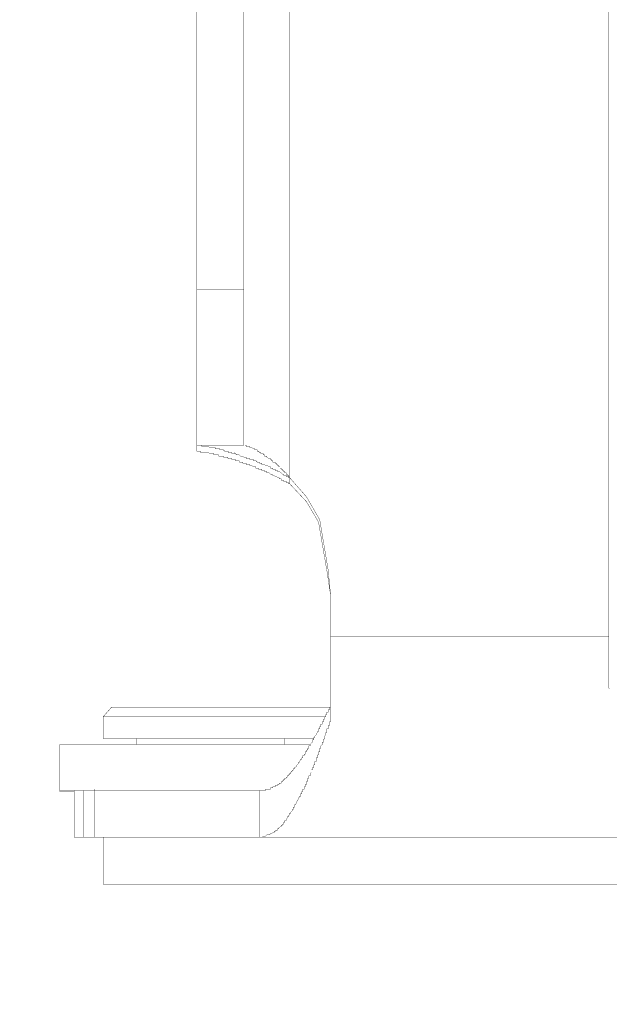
# Model space of a CAD drawing. Header units: millimetres. Extents: x -289 to 305, y -210 to 210.
# Tile 71 of 79: x 150.82 to 153.83, y 119.24 to 124.26. Entities that reach past the tile are written whole.
import ezdxf

# ---------------------------------------------------------------- set-up
doc = ezdxf.new("R2010")
doc.units = ezdxf.units.MM
doc.layers.add('VIEW0003', color=7, linetype='Continuous')
doc.styles.get("Standard").update_dxf_attribs({"font": 'ROMANS', "bigfont": 'EXTFONT'})
doc.dimstyles.new('ISO-25', dxfattribs={"dimtxt": 2.5, "dimasz": 2.5, "dimexe": 1.25, "dimexo": 0.625, "dimtad": 1, "dimtxsty": 'Standard', "dimcen": 2.5, "dimadec": 0, "dimazin": 0, "dimtfac": 1, "dimtmove": 0, "dimatfit": 3, "dimfxl": 1, "dimarcsym": 0})

# ---------------------------------------------------------------- blocks, each defined once
blk = doc.blocks.new('DTL0017')
at = {"color": 3, "linetype": 'Continuous', "const_width": 0.00984}
for points in [[(28.893, -28.526), (28.893, -31.235), (28.893, -33.944), (28.893, -36.654), (28.893, -39.363), (28.893, -42.072), (28.893, -44.782)], [(27.458, -25.75), (27.458, -29.321)], [(22.893, -29.294), (22.893, -29.299), (22.893, -29.305), (22.893, -29.311), (22.893, -29.316), (22.893, -29.319), (22.893, -29.321)], [(-18.563, -29.321), (21.31, -29.321), (21.31, -37.824), (20.059, -37.824)], [(21.31, -29.321), (22.893, -29.321)], [(27.458, -37.824), (27.458, -29.321)], [(16.461, -39.076), (17.049, -38.56), (17.749, -38.156), (19.286, -37.898), (20.059, -37.824)], [(16.645, -39.076), (17.197, -38.56), (17.822, -38.192), (19.323, -37.935), (20.059, -37.824)], [(23.887, -37.824), (21.31, -37.824)], [(25.138, -38.782), (25.101, -38.745), (25.064, -38.745), (25.064, -38.708), (25.028, -38.708), (25.028, -38.671), (24.954, -38.671), (24.954, -38.634), (24.918, -38.634), (24.918, -38.597), (24.844, -38.597), (24.844, -38.56), (24.807, -38.56), (24.771, -38.524), (24.734, -38.524), (24.734, -38.487), (24.66, -38.487), (24.66, -38.45), (24.623, -38.45), (24.587, -38.413), (24.55, -38.413), (24.55, -38.377), (24.476, -38.377), (24.476, -38.34), (24.402, -38.34), (24.402, -38.303), (24.365, -38.303), (24.328, -38.266), (24.291, -38.266), (24.255, -38.229), (24.218, -38.229), (24.218, -38.192), (24.144, -38.192), (24.144, -38.156), (24.07, -38.156), (24.07, -38.119), (23.998, -38.119), (23.998, -38.082), (23.924, -38.082), (23.924, -38.045), (23.85, -38.045), (23.85, -38.008), (23.777, -38.008), (23.777, -37.972), (23.703, -37.972), (23.703, -37.935), (23.63, -37.935), (23.63, -37.898), (23.556, -37.898), (23.556, -37.861), (23.482, -37.861), (23.482, -37.824), (23.445, -37.824)], [(23.482, -37.861), (23.482, -38.467), (23.482, -39.073), (23.482, -39.678), (23.482, -40.284), (23.482, -40.89), (23.482, -41.495), (23.482, -42.101), (23.482, -42.707), (23.482, -43.313), (23.482, -43.918), (23.482, -44.524)], [(23.887, -37.824), (23.888, -37.824), (23.892, -37.824), (23.897, -37.824), (23.902, -37.824), (23.909, -37.824), (23.914, -37.824), (23.919, -37.824), (23.923, -37.824), (23.924, -37.824), (23.924, -37.826), (23.924, -37.829), (23.924, -37.834), (23.924, -37.84), (23.924, -37.846), (23.924, -37.852), (23.924, -37.856), (23.924, -37.86), (23.924, -37.861), (23.927, -37.861), (23.937, -37.861), (23.952, -37.861), (23.969, -37.861), (23.987, -37.861), (24.004, -37.861), (24.019, -37.861), (24.029, -37.861), (24.034, -37.861), (24.034, -37.862), (24.034, -37.866), (24.034, -37.87), (24.034, -37.876), (24.034, -37.882), (24.034, -37.888), (24.034, -37.893), (24.034, -37.896), (24.034, -37.898), (24.037, -37.898), (24.046, -37.898), (24.061, -37.898), (24.078, -37.898), (24.096, -37.898), (24.114, -37.898), (24.129, -37.898), (24.14, -37.898), (24.144, -37.898), (24.144, -37.899), (24.144, -37.902), (24.144, -37.907), (24.144, -37.913), (24.144, -37.919), (24.144, -37.924), (24.144, -37.93), (24.144, -37.933), (24.144, -37.935), (24.147, -37.935), (24.157, -37.935), (24.171, -37.935), (24.188, -37.935), (24.206, -37.935), (24.224, -37.935), (24.239, -37.935), (24.25, -37.935), (24.255, -37.935), (24.255, -37.939), (24.255, -37.943), (24.255, -37.949), (24.255, -37.955), (24.255, -37.961), (24.255, -37.966)], [(27.458, -37.824), (27.458, -40.107)], [(23.777, -41.469), (23.777, -37.972)], [(24.255, -37.966), (24.255, -37.97), (24.255, -37.971), (24.256, -37.972), (24.263, -37.972), (24.272, -37.972), (24.283, -37.972), (24.295, -37.972), (24.307, -37.972), (24.317, -37.972), (24.325, -37.972), (24.328, -37.972), (24.329, -37.972), (24.332, -37.975), (24.337, -37.98), (24.342, -37.986), (24.348, -37.992), (24.354, -37.998), (24.359, -38.003), (24.363, -38.007), (24.365, -38.008), (24.367, -38.008), (24.373, -38.008), (24.382, -38.008), (24.393, -38.008), (24.405, -38.008), (24.417, -38.008), (24.427, -38.008), (24.435, -38.008), (24.439, -38.008), (24.439, -38.009), (24.442, -38.012), (24.447, -38.017), (24.453, -38.022), (24.459, -38.028), (24.465, -38.034), (24.47, -38.039), (24.474, -38.043), (24.476, -38.045), (24.478, -38.045), (24.483, -38.045), (24.492, -38.045), (24.504, -38.045), (24.516, -38.045), (24.528, -38.045), (24.538, -38.045), (24.546, -38.045), (24.55, -38.045), (24.55, -38.049), (24.55, -38.053), (24.55, -38.059), (24.55, -38.065), (24.55, -38.071), (24.55, -38.076), (24.55, -38.08), (24.55, -38.082), (24.551, -38.082), (24.557, -38.082), (24.566, -38.082), (24.577, -38.082), (24.589, -38.082), (24.601, -38.082), (24.611, -38.082), (24.619, -38.082), (24.623, -38.082), (24.624, -38.083), (24.627, -38.085), (24.631, -38.09), (24.637, -38.096), (24.643, -38.102), (24.649, -38.108), (24.654, -38.113), (24.658, -38.117), (24.66, -38.119), (24.661, -38.119), (24.667, -38.119), (24.676, -38.119), (24.687, -38.119), (24.699, -38.119), (24.711, -38.119), (24.721, -38.119), (24.729, -38.119), (24.733, -38.119), (24.734, -38.122), (24.734, -38.127), (24.734, -38.132), (24.734, -38.138), (24.734, -38.144), (24.734, -38.149), (24.734, -38.153), (24.734, -38.156), (24.735, -38.156), (24.743, -38.156), (24.756, -38.156), (24.773, -38.156), (24.791, -38.156), (24.809, -38.156), (24.825, -38.156), (24.837, -38.156), (24.844, -38.156), (24.844, -38.159), (24.844, -38.163), (24.844, -38.169), (24.844, -38.175), (24.844, -38.181), (24.844, -38.186), (24.844, -38.19), (24.844, -38.192), (24.85, -38.192), (24.859, -38.192), (24.87, -38.192), (24.882, -38.192), (24.894, -38.192), (24.905, -38.192), (24.913, -38.192), (24.917, -38.192), (24.921, -38.195), (24.925, -38.2), (24.93, -38.205), (24.936, -38.211), (24.942, -38.217), (24.947, -38.222), (24.951, -38.227), (24.954, -38.229), (24.955, -38.229), (24.96, -38.229), (24.968, -38.229), (24.979, -38.229), (24.991, -38.229), (25.003, -38.229), (25.014, -38.229), (25.022, -38.229), (25.027, -38.229), (25.028, -38.232), (25.028, -38.236), (25.028, -38.242), (25.028, -38.248), (25.028, -38.254), (25.028, -38.259), (25.028, -38.263), (25.028, -38.266), (25.029, -38.266), (25.036, -38.266), (25.048, -38.266), (25.065, -38.266), (25.083, -38.266), (25.101, -38.266), (25.117, -38.266), (25.13, -38.266), (25.137, -38.266), (25.138, -38.266), (25.138, -38.269), (25.138, -38.273), (25.138, -38.278), (25.138, -38.284), (25.138, -38.29), (25.138, -38.296), (25.138, -38.3), (25.138, -38.302), (25.143, -38.303), (25.152, -38.303), (25.162, -38.303), (25.174, -38.303), (25.186, -38.303), (25.197, -38.303), (25.206, -38.303), (25.211, -38.303), (25.212, -38.303), (25.214, -38.305), (25.218, -38.309), (25.224, -38.315), (25.23, -38.321), (25.236, -38.327), (25.241, -38.332), (25.245, -38.337), (25.248, -38.339), (25.249, -38.34), (25.253, -38.34), (25.261, -38.34), (25.272, -38.34), (25.284, -38.34), (25.296, -38.34), (25.307, -38.34), (25.316, -38.34), (25.321, -38.34), (25.322, -38.342), (25.322, -38.346), (25.322, -38.351), (25.322, -38.357), (25.322, -38.363), (25.322, -38.369), (25.322, -38.373)], [(24.439, -41.469), (24.439, -38.34)], [(24.623, -41.469), (24.623, -38.45)], [(25.322, -38.373), (25.322, -38.376), (25.327, -38.377), (25.335, -38.377), (25.346, -38.377), (25.358, -38.377), (25.37, -38.377), (25.381, -38.377), (25.39, -38.377), (25.395, -38.377), (25.396, -38.377), (25.396, -38.379), (25.396, -38.383), (25.396, -38.388), (25.396, -38.394), (25.396, -38.4), (25.396, -38.406), (25.396, -38.41), (25.396, -38.413), (25.401, -38.413), (25.409, -38.413), (25.419, -38.413), (25.431, -38.413), (25.443, -38.413), (25.454, -38.413), (25.463, -38.413), (25.469, -38.413), (25.47, -38.414), (25.472, -38.416), (25.476, -38.419), (25.481, -38.425), (25.487, -38.431), (25.493, -38.437), (25.499, -38.442), (25.503, -38.447), (25.506, -38.45), (25.507, -38.45), (25.511, -38.45), (25.519, -38.45), (25.529, -38.45), (25.541, -38.45), (25.553, -38.45), (25.564, -38.45), (25.573, -38.45), (25.579, -38.45), (25.58, -38.45), (25.58, -38.452), (25.58, -38.456), (25.58, -38.461), (25.58, -38.467), (25.58, -38.473), (25.58, -38.479), (25.58, -38.483), (25.58, -38.486), (25.584, -38.487), (25.592, -38.487), (25.602, -38.487), (25.614, -38.487), (25.626, -38.487), (25.637, -38.487), (25.647, -38.487), (25.653, -38.487), (25.654, -38.487), (25.654, -38.489), (25.654, -38.492), (25.654, -38.498), (25.654, -38.504), (25.654, -38.51), (25.654, -38.515), (25.654, -38.52), (25.654, -38.523), (25.658, -38.524), (25.665, -38.524), (25.675, -38.524), (25.687, -38.524), (25.699, -38.524), (25.711, -38.524), (25.72, -38.524), (25.726, -38.524), (25.728, -38.524), (25.729, -38.525), (25.733, -38.529), (25.738, -38.534), (25.744, -38.54), (25.75, -38.546), (25.756, -38.552), (25.761, -38.557), (25.764, -38.56), (25.765, -38.56), (25.768, -38.56), (25.775, -38.56), (25.785, -38.56), (25.797, -38.56), (25.809, -38.56), (25.821, -38.56), (25.83, -38.56), (25.836, -38.56), (25.838, -38.561), (25.838, -38.562), (25.838, -38.566), (25.838, -38.571), (25.838, -38.577), (25.838, -38.583), (25.838, -38.588), (25.838, -38.593), (25.838, -38.596), (25.841, -38.597), (25.848, -38.597), (25.858, -38.597), (25.87, -38.597), (25.882, -38.597), (25.893, -38.597), (25.903, -38.597), (25.909, -38.597), (25.911, -38.597), (25.911, -38.599), (25.911, -38.602), (25.911, -38.607), (25.911, -38.613), (25.911, -38.619), (25.911, -38.625), (25.911, -38.63), (25.911, -38.633), (25.911, -38.634), (25.914, -38.634), (25.921, -38.634), (25.931, -38.634), (25.943, -38.634), (25.955, -38.634), (25.966, -38.634), (25.976, -38.634), (25.983, -38.634), (25.985, -38.634), (25.985, -38.636), (25.985, -38.639), (25.985, -38.644), (25.985, -38.65), (25.985, -38.656), (25.985, -38.662), (25.985, -38.667), (25.985, -38.67), (25.985, -38.671), (25.987, -38.671), (25.994, -38.671), (26.004, -38.671), (26.016, -38.671), (26.028, -38.671), (26.04, -38.671), (26.049, -38.671), (26.056, -38.671), (26.058, -38.671), (26.058, -38.672), (26.058, -38.676), (26.058, -38.681), (26.058, -38.686), (26.058, -38.693), (26.058, -38.698), (26.058, -38.703), (26.058, -38.707), (26.058, -38.708), (26.061, -38.708), (26.068, -38.708), (26.077, -38.708), (26.089, -38.708), (26.101, -38.708), (26.113, -38.708), (26.122, -38.708), (26.129, -38.708), (26.132, -38.708), (26.132, -38.709), (26.132, -38.712), (26.132, -38.717), (26.132, -38.723), (26.132, -38.729), (26.132, -38.735), (26.132, -38.74), (26.132, -38.743), (26.132, -38.745), (26.134, -38.745), (26.141, -38.745), (26.15, -38.745), (26.162, -38.745), (26.174, -38.745), (26.186, -38.745), (26.196, -38.745), (26.203, -38.745), (26.206, -38.745), (26.206, -38.746), (26.206, -38.749), (26.206, -38.754), (26.206, -38.76), (26.206, -38.766), (26.206, -38.772), (26.206, -38.777), (26.206, -38.78)], [(23.777, -39.518), (23.777, -38.782)], [(24.439, -39.518), (24.439, -38.782)], [(25.654, -39.186), (25.653, -39.186), (25.649, -39.186), (25.644, -39.186), (25.639, -39.186), (25.633, -39.186), (25.627, -39.186), (25.622, -39.186), (25.618, -39.186), (25.617, -39.186), (25.617, -39.185), (25.617, -39.182), (25.617, -39.177), (25.617, -39.171), (25.617, -39.165), (25.617, -39.159), (25.617, -39.154), (25.617, -39.151), (25.617, -39.149), (25.616, -39.149), (25.613, -39.149), (25.608, -39.149), (25.602, -39.149), (25.596, -39.149), (25.59, -39.149), (25.585, -39.149), (25.582, -39.149), (25.58, -39.149), (25.58, -39.145), (25.58, -39.141), (25.58, -39.135), (25.58, -39.129), (25.58, -39.123), (25.58, -39.118), (25.58, -39.114), (25.58, -39.113), (25.576, -39.113), (25.572, -39.113), (25.566, -39.113), (25.56, -39.113), (25.554, -39.113), (25.549, -39.113), (25.545, -39.113), (25.544, -39.113), (25.543, -39.109), (25.543, -39.104), (25.543, -39.099), (25.543, -39.093), (25.543, -39.087), (25.543, -39.082), (25.543, -39.078), (25.543, -39.076), (25.54, -39.076), (25.535, -39.076), (25.53, -39.076), (25.524, -39.076), (25.518, -39.076), (25.513, -39.076), (25.509, -39.076), (25.507, -39.076), (25.507, -39.073), (25.507, -39.068), (25.507, -39.063), (25.507, -39.057), (25.507, -39.051), (25.507, -39.045), (25.507, -39.041), (25.507, -39.039), (25.504, -39.039), (25.499, -39.039), (25.494, -39.039), (25.488, -39.039), (25.482, -39.039), (25.476, -39.039), (25.472, -39.039), (25.47, -39.039), (25.467, -39.036), (25.463, -39.032), (25.457, -39.026), (25.451, -39.02), (25.445, -39.014), (25.439, -39.009), (25.435, -39.005), (25.433, -39.003), (25.43, -38.999), (25.426, -38.995), (25.42, -38.99), (25.414, -38.984), (25.408, -38.978), (25.403, -38.972), (25.399, -38.968), (25.397, -38.966), (25.394, -38.966), (25.389, -38.966), (25.384, -38.966), (25.378, -38.966), (25.372, -38.966), (25.366, -38.966), (25.362, -38.966), (25.359, -38.966), (25.359, -38.963), (25.359, -38.959), (25.359, -38.953), (25.359, -38.947), (25.359, -38.941), (25.359, -38.936), (25.359, -38.932), (25.359, -38.929), (25.357, -38.929), (25.352, -38.929), (25.347, -38.929), (25.341, -38.929), (25.335, -38.929), (25.33, -38.929), (25.325, -38.929), (25.323, -38.929), (25.322, -38.926), (25.322, -38.922), (25.322, -38.917), (25.322, -38.911), (25.322, -38.905), (25.322, -38.9), (25.322, -38.895), (25.322, -38.892), (25.32, -38.892), (25.316, -38.892), (25.311, -38.892), (25.305, -38.892), (25.299, -38.892), (25.293, -38.892), (25.289, -38.892), (25.286, -38.892), (25.285, -38.89), (25.285, -38.886), (25.285, -38.881), (25.285, -38.875), (25.285, -38.869), (25.285, -38.863), (25.285, -38.859), (25.285, -38.856), (25.283, -38.855), (25.28, -38.855), (25.275, -38.855), (25.269, -38.855), (25.263, -38.855), (25.257, -38.855), (25.252, -38.855), (25.249, -38.855), (25.247, -38.853), (25.243, -38.85), (25.238, -38.844), (25.232, -38.839), (25.226, -38.833), (25.22, -38.827), (25.216, -38.822), (25.212, -38.819), (25.212, -38.818), (25.21, -38.818), (25.206, -38.818), (25.201, -38.818), (25.196, -38.818), (25.19, -38.818), (25.184, -38.818), (25.179, -38.818), (25.176, -38.818), (25.175, -38.818), (25.175, -38.817), (25.175, -38.813), (25.175, -38.808), (25.175, -38.802), (25.175, -38.796), (25.175, -38.791), (25.175, -38.786), (25.175, -38.783), (25.175, -38.782), (25.174, -38.782), (25.17, -38.782), (25.165, -38.782), (25.159, -38.782), (25.153, -38.782), (25.148, -38.782), (25.143, -38.782), (25.139, -38.782), (25.138, -38.782)], [(26.206, -38.78), (26.206, -38.782), (26.234, -38.788), (26.263, -38.798), (26.291, -38.812), (26.319, -38.827), (26.346, -38.843), (26.373, -38.859), (26.401, -38.873), (26.43, -38.884), (26.461, -38.891), (26.464, -38.893), (26.464, -38.896), (26.464, -38.901), (26.464, -38.907), (26.464, -38.913), (26.464, -38.918), (26.464, -38.924), (26.464, -38.927), (26.464, -38.929), (26.466, -38.929), (26.472, -38.929), (26.481, -38.929), (26.493, -38.929), (26.505, -38.929), (26.517, -38.929), (26.527, -38.929), (26.534, -38.929), (26.537, -38.929), (26.537, -38.933), (26.537, -38.937), (26.537, -38.943), (26.537, -38.949), (26.537, -38.955), (26.537, -38.96), (26.537, -38.964), (26.537, -38.965), (26.539, -38.966), (26.545, -38.966), (26.555, -38.966), (26.566, -38.966), (26.578, -38.966), (26.59, -38.966), (26.6, -38.966), (26.608, -38.966), (26.611, -38.966), (26.611, -38.969), (26.611, -38.974), (26.611, -38.98), (26.611, -38.986), (26.611, -38.992), (26.611, -38.997), (26.611, -39.001), (26.611, -39.002), (26.615, -39.002), (26.62, -39.002), (26.625, -39.002), (26.631, -39.002), (26.637, -39.002), (26.642, -39.002), (26.646, -39.002), (26.648, -39.002), (26.649, -39.003), (26.652, -39.006), (26.656, -39.011), (26.662, -39.016), (26.668, -39.022), (26.674, -39.028), (26.679, -39.033), (26.683, -39.037), (26.685, -39.039), (26.688, -39.039), (26.693, -39.039), (26.699, -39.039), (26.705, -39.039), (26.711, -39.039), (26.716, -39.039), (26.72, -39.039), (26.722, -39.039), (26.722, -39.043), (26.722, -39.047), (26.722, -39.053), (26.722, -39.059), (26.722, -39.065), (26.722, -39.07), (26.722, -39.074), (26.722, -39.076), (26.725, -39.076), (26.73, -39.076), (26.735, -39.076), (26.741, -39.076), (26.747, -39.076), (26.753, -39.076), (26.756, -39.076), (26.758, -39.076), (26.762, -39.079), (26.766, -39.084), (26.772, -39.089), (26.778, -39.095), (26.783, -39.101), (26.789, -39.107), (26.792, -39.11), (26.794, -39.112), (26.798, -39.113), (26.802, -39.113), (26.808, -39.113), (26.814, -39.113), (26.82, -39.113), (26.825, -39.113), (26.829, -39.113), (26.831, -39.113), (26.831, -39.116), (26.831, -39.12), (26.831, -39.126), (26.831, -39.132), (26.831, -39.138), (26.831, -39.143), (26.831, -39.147), (26.831, -39.149), (26.835, -39.149), (26.839, -39.149), (26.844, -39.149), (26.85, -39.149), (26.856, -39.149), (26.862, -39.149), (26.866, -39.149), (26.868, -39.149), (26.871, -39.153), (26.876, -39.157), (26.881, -39.162), (26.887, -39.168), (26.893, -39.174), (26.899, -39.18), (26.903, -39.184), (26.905, -39.186), (26.908, -39.186), (26.912, -39.186), (26.918, -39.186), (26.924, -39.186), (26.93, -39.186), (26.935, -39.186), (26.939, -39.186), (26.942, -39.186), (26.942, -39.189), (26.942, -39.194), (26.942, -39.199), (26.942, -39.205), (26.942, -39.211), (26.942, -39.216), (26.942, -39.221), (26.942, -39.223), (26.945, -39.223), (26.949, -39.223), (26.954, -39.223), (26.961, -39.223), (26.967, -39.223), (26.972, -39.223), (26.976, -39.223), (26.978, -39.223), (26.982, -39.226), (26.986, -39.23), (26.991, -39.236), (26.997, -39.242), (27.003, -39.248), (27.009, -39.253), (27.013, -39.257), (27.015, -39.26), (27.018, -39.26), (27.022, -39.26), (27.028, -39.26), (27.034, -39.26), (27.04, -39.26), (27.045, -39.26), (27.049, -39.26), (27.052, -39.26), (27.052, -39.263), (27.052, -39.267), (27.052, -39.272), (27.052, -39.278), (27.052, -39.284), (27.052, -39.29), (27.052, -39.294), (27.052, -39.296)], [(27.458, -38.818), (27.458, -39.518)], [(16.645, -39.076), (-13.897, -39.076)], [(15.467, -40.438), (15.467, -40.401), (15.504, -40.401), (15.504, -40.291), (15.541, -40.291), (15.541, -40.217), (15.577, -40.217), (15.577, -40.143), (15.614, -40.143), (15.614, -40.07), (15.651, -40.07), (15.651, -40.033), (15.688, -39.996), (15.688, -39.96), (15.725, -39.96), (15.725, -39.886), (15.762, -39.886), (15.762, -39.849), (15.799, -39.849), (15.799, -39.775), (15.835, -39.775), (15.835, -39.738), (15.871, -39.738), (15.871, -39.665), (15.908, -39.665), (15.908, -39.628), (15.945, -39.628), (15.945, -39.591), (15.982, -39.591), (15.982, -39.518), (16.019, -39.518), (16.019, -39.481), (16.056, -39.481), (16.056, -39.444), (16.092, -39.444), (16.092, -39.407), (16.129, -39.407), (16.129, -39.371), (16.166, -39.371), (16.166, -39.334), (16.203, -39.334), (16.203, -39.297), (16.239, -39.297), (16.239, -39.26), (16.276, -39.26), (16.276, -39.223), (16.314, -39.223), (16.314, -39.186), (16.35, -39.186), (16.35, -39.149), (16.387, -39.149), (16.387, -39.113), (16.424, -39.113), (16.424, -39.076), (16.461, -39.076)], [(16.056, -40.291), (16.092, -40.291), (16.092, -40.217), (16.129, -40.217), (16.129, -40.107), (16.166, -40.107), (16.166, -40.033), (16.203, -40.033), (16.203, -39.923), (16.239, -39.923), (16.239, -39.849), (16.276, -39.849), (16.276, -39.775), (16.314, -39.775), (16.314, -39.702), (16.35, -39.665), (16.35, -39.628), (16.387, -39.591), (16.387, -39.554), (16.424, -39.518), (16.424, -39.481), (16.461, -39.444), (16.461, -39.407), (16.498, -39.371), (16.498, -39.334), (16.535, -39.334), (16.535, -39.26), (16.571, -39.26), (16.571, -39.186), (16.608, -39.186), (16.608, -39.113), (16.645, -39.113), (16.645, -39.076)], [(16.461, -39.076), (16.461, -39.113), (16.424, -39.113), (16.424, -39.186), (16.387, -39.186), (16.387, -39.26), (16.35, -39.26), (16.35, -39.297), (16.314, -39.334), (16.314, -39.371), (16.276, -39.371), (16.276, -39.444), (16.239, -39.444), (16.239, -39.518), (16.203, -39.518), (16.203, -39.591), (16.166, -39.591), (16.166, -39.665), (16.129, -39.665), (16.129, -39.738), (16.092, -39.738)], [(16.424, -39.076), (16.461, -39.076)], [(24.439, -39.223), (24.623, -39.223)], [(26.022, -39.996), (26.022, -39.976), (26.022, -39.956), (26.022, -39.935), (26.022, -39.915), (26.022, -39.895), (26.022, -39.874), (26.022, -39.854), (26.022, -39.833), (26.022, -39.813), (26.02, -39.812), (26.017, -39.812), (26.012, -39.812), (26.007, -39.812), (26.001, -39.812), (25.995, -39.812), (25.99, -39.812), (25.986, -39.812), (25.985, -39.812), (25.985, -39.808), (25.985, -39.795), (25.985, -39.776), (25.985, -39.754), (25.985, -39.729), (25.985, -39.706), (25.985, -39.686), (25.985, -39.671), (25.985, -39.665), (25.981, -39.665), (25.976, -39.665), (25.97, -39.665), (25.964, -39.665), (25.958, -39.665), (25.953, -39.665), (25.95, -39.665), (25.948, -39.665), (25.948, -39.663), (25.948, -39.657), (25.948, -39.648), (25.948, -39.637), (25.948, -39.625), (25.948, -39.613), (25.948, -39.603), (25.948, -39.595), (25.948, -39.591), (25.944, -39.591), (25.94, -39.591), (25.934, -39.591), (25.928, -39.591), (25.922, -39.591), (25.917, -39.591), (25.913, -39.591), (25.911, -39.591), (25.911, -39.59), (25.911, -39.584), (25.911, -39.575), (25.911, -39.564), (25.911, -39.552), (25.911, -39.54), (25.911, -39.53), (25.911, -39.522), (25.911, -39.518), (25.908, -39.518), (25.903, -39.518), (25.898, -39.518), (25.892, -39.518), (25.886, -39.518), (25.88, -39.518), (25.877, -39.518), (25.874, -39.518), (25.874, -39.517), (25.874, -39.511), (25.874, -39.503), (25.874, -39.492), (25.874, -39.48), (25.874, -39.468), (25.874, -39.457), (25.874, -39.449), (25.874, -39.444), (25.871, -39.444), (25.867, -39.444), (25.862, -39.444), (25.856, -39.444), (25.85, -39.444), (25.845, -39.444), (25.841, -39.444), (25.839, -39.444), (25.838, -39.441), (25.838, -39.437), (25.838, -39.431), (25.838, -39.425), (25.838, -39.419), (25.838, -39.414), (25.838, -39.41), (25.838, -39.407), (25.836, -39.404), (25.831, -39.4), (25.826, -39.395), (25.82, -39.389), (25.814, -39.383), (25.809, -39.378), (25.804, -39.373), (25.802, -39.371), (25.801, -39.368), (25.801, -39.364), (25.801, -39.359), (25.801, -39.353), (25.801, -39.347), (25.801, -39.341), (25.801, -39.337), (25.801, -39.334), (25.799, -39.334), (25.795, -39.334), (25.79, -39.334), (25.784, -39.334), (25.778, -39.334), (25.772, -39.334), (25.768, -39.334), (25.765, -39.334), (25.765, -39.331), (25.765, -39.328), (25.765, -39.322), (25.765, -39.316), (25.765, -39.31), (25.765, -39.305), (25.765, -39.3), (25.765, -39.297), (25.763, -39.297), (25.759, -39.297), (25.753, -39.297), (25.747, -39.297), (25.741, -39.297), (25.736, -39.297), (25.731, -39.297), (25.728, -39.297), (25.728, -39.295), (25.728, -39.291), (25.728, -39.286), (25.728, -39.28), (25.728, -39.274), (25.728, -39.268), (25.728, -39.264), (25.728, -39.261), (25.726, -39.26), (25.722, -39.26), (25.717, -39.26), (25.711, -39.26), (25.705, -39.26), (25.699, -39.26), (25.695, -39.26), (25.692, -39.26), (25.691, -39.258), (25.691, -39.255), (25.691, -39.25), (25.691, -39.244), (25.691, -39.238), (25.691, -39.232), (25.691, -39.227), (25.691, -39.224), (25.689, -39.223), (25.686, -39.223), (25.681, -39.223), (25.675, -39.223), (25.669, -39.223), (25.663, -39.223), (25.658, -39.223), (25.655, -39.223), (25.654, -39.223), (25.654, -39.222), (25.654, -39.218), (25.654, -39.213), (25.654, -39.207), (25.654, -39.201), (25.654, -39.196), (25.654, -39.191), (25.654, -39.188), (25.654, -39.186)], [(27.052, -39.297), (27.055, -39.297), (27.059, -39.297), (27.064, -39.297), (27.07, -39.297), (27.076, -39.297), (27.082, -39.297), (27.086, -39.297), (27.089, -39.297), (27.089, -39.299), (27.089, -39.303), (27.089, -39.309), (27.089, -39.315), (27.089, -39.321), (27.089, -39.326), (27.089, -39.331), (27.089, -39.333), (27.091, -39.334), (27.096, -39.334), (27.101, -39.334), (27.107, -39.334), (27.113, -39.334), (27.118, -39.334), (27.123, -39.334), (27.125, -39.334), (27.126, -39.336), (27.126, -39.34), (27.126, -39.345), (27.126, -39.351), (27.126, -39.357), (27.126, -39.363), (27.126, -39.367), (27.126, -39.37), (27.128, -39.371), (27.132, -39.371), (27.137, -39.371), (27.143, -39.371), (27.149, -39.371), (27.155, -39.371), (27.159, -39.371), (27.162, -39.371), (27.163, -39.373), (27.163, -39.377), (27.163, -39.382), (27.163, -39.388), (27.163, -39.394), (27.163, -39.399), (27.163, -39.404), (27.163, -39.407), (27.165, -39.407), (27.169, -39.407), (27.174, -39.407), (27.18, -39.407), (27.186, -39.407), (27.192, -39.407), (27.196, -39.407), (27.199, -39.407), (27.2, -39.409), (27.2, -39.413), (27.2, -39.418), (27.2, -39.424), (27.2, -39.43), (27.2, -39.436), (27.2, -39.44), (27.2, -39.443), (27.202, -39.444), (27.206, -39.444), (27.211, -39.444), (27.217, -39.444), (27.223, -39.444), (27.229, -39.444), (27.233, -39.444), (27.236, -39.444), (27.237, -39.446), (27.237, -39.45), (27.237, -39.455), (27.237, -39.461), (27.237, -39.467), (27.237, -39.473), (27.237, -39.477), (27.237, -39.48), (27.239, -39.483), (27.243, -39.487), (27.248, -39.492), (27.254, -39.498), (27.26, -39.504), (27.265, -39.509), (27.27, -39.514), (27.272, -39.517), (27.273, -39.518), (27.273, -39.519), (27.273, -39.523), (27.273, -39.528), (27.273, -39.534), (27.273, -39.54), (27.273, -39.546), (27.273, -39.551), (27.273, -39.554), (27.275, -39.554), (27.279, -39.554), (27.284, -39.554), (27.29, -39.554), (27.296, -39.554), (27.302, -39.554), (27.307, -39.554), (27.31, -39.554), (27.311, -39.556), (27.311, -39.56), (27.311, -39.565), (27.311, -39.571), (27.311, -39.577), (27.311, -39.583), (27.311, -39.587), (27.311, -39.59), (27.312, -39.593), (27.316, -39.597), (27.321, -39.602), (27.327, -39.608), (27.333, -39.614), (27.339, -39.619), (27.343, -39.624), (27.347, -39.627), (27.348, -39.628), (27.348, -39.63), (27.348, -39.633), (27.348, -39.638), (27.348, -39.644), (27.348, -39.65), (27.348, -39.656), (27.348, -39.661), (27.348, -39.664), (27.349, -39.667), (27.353, -39.67), (27.358, -39.675), (27.363, -39.681), (27.37, -39.687), (27.375, -39.693), (27.38, -39.698), (27.383, -39.701), (27.384, -39.702), (27.384, -39.705), (27.384, -39.712), (27.384, -39.722), (27.384, -39.734), (27.384, -39.746), (27.384, -39.757), (27.384, -39.767), (27.384, -39.773), (27.384, -39.775), (27.386, -39.777), (27.389, -39.78), (27.394, -39.785), (27.4, -39.791), (27.406, -39.797), (27.412, -39.803), (27.417, -39.808), (27.42, -39.811), (27.421, -39.812), (27.421, -39.815), (27.421, -39.822), (27.421, -39.832), (27.421, -39.843), (27.421, -39.856), (27.421, -39.867), (27.421, -39.877), (27.421, -39.883), (27.421, -39.886), (27.422, -39.887), (27.426, -39.891), (27.431, -39.896), (27.436, -39.901), (27.443, -39.907), (27.448, -39.913), (27.453, -39.918), (27.457, -39.921), (27.458, -39.923), (27.458, -39.925), (27.458, -39.932), (27.458, -39.942), (27.458, -39.954), (27.458, -39.966), (27.458, -39.977), (27.458, -39.987), (27.458, -39.994), (27.458, -39.996)], [(16.092, -39.738), (16.092, -39.812), (16.056, -39.849), (16.056, -39.923), (16.019, -39.923), (16.019, -39.996), (15.982, -39.996), (15.982, -40.07), (15.945, -40.107), (15.945, -40.18), (15.908, -40.18), (15.908, -40.291), (15.871, -40.291), (15.871, -40.401), (15.835, -40.401), (15.835, -40.475), (15.799, -40.512), (15.799, -40.585), (15.762, -40.622), (15.762, -40.696), (15.725, -40.732), (15.725, -40.769)], [(27.458, -39.996), (26.022, -39.996)], [(26.022, -41.395), (26.022, -39.996)], [(15.652, -41.8), (15.655, -41.8), (15.66, -41.8), (15.666, -41.8), (15.672, -41.8), (15.678, -41.8), (15.683, -41.8), (15.686, -41.8), (15.688, -41.8), (15.688, -41.777), (15.688, -41.748), (15.688, -41.72), (15.688, -41.692), (15.688, -41.663), (15.688, -41.635), (15.688, -41.606), (15.688, -41.578), (15.688, -41.55), (15.689, -41.542), (15.692, -41.542), (15.696, -41.542), (15.702, -41.542), (15.708, -41.542), (15.714, -41.542), (15.719, -41.542), (15.723, -41.542), (15.725, -41.542), (15.725, -41.54), (15.725, -41.53), (15.725, -41.512), (15.725, -41.49), (15.725, -41.466), (15.725, -41.442), (15.725, -41.421), (15.725, -41.405), (15.725, -41.396), (15.725, -41.395), (15.728, -41.395), (15.732, -41.395), (15.737, -41.395), (15.743, -41.395), (15.749, -41.395), (15.755, -41.395), (15.759, -41.395), (15.761, -41.395), (15.762, -41.394), (15.762, -41.385), (15.762, -41.368), (15.762, -41.347), (15.762, -41.323), (15.762, -41.299), (15.762, -41.277), (15.762, -41.26), (15.762, -41.25), (15.762, -41.248), (15.764, -41.248), (15.768, -41.248), (15.773, -41.248), (15.779, -41.248), (15.785, -41.248), (15.791, -41.248), (15.795, -41.248), (15.798, -41.248), (15.799, -41.239), (15.799, -41.224), (15.799, -41.203), (15.799, -41.18), (15.799, -41.156), (15.799, -41.134), (15.799, -41.115), (15.799, -41.104), (15.799, -41.101), (15.8, -41.101), (15.804, -41.101), (15.809, -41.101), (15.815, -41.101), (15.821, -41.101), (15.827, -41.101), (15.831, -41.101), (15.834, -41.101), (15.835, -41.096), (15.835, -41.085), (15.835, -41.07), (15.835, -41.053), (15.835, -41.035), (15.835, -41.018), (15.835, -41.003), (15.835, -40.993), (15.835, -40.99), (15.837, -40.989), (15.84, -40.985), (15.845, -40.98), (15.85, -40.975), (15.856, -40.969), (15.862, -40.963), (15.867, -40.958), (15.87, -40.955), (15.871, -40.953), (15.871, -40.95), (15.871, -40.94), (15.871, -40.926), (15.871, -40.909), (15.871, -40.891), (15.871, -40.873), (15.871, -40.858), (15.871, -40.848), (15.871, -40.843), (15.875, -40.843), (15.88, -40.843), (15.886, -40.843), (15.892, -40.843), (15.898, -40.843), (15.903, -40.843), (15.906, -40.843), (15.908, -40.843), (15.908, -40.841), (15.908, -40.832), (15.908, -40.818), (15.908, -40.801), (15.908, -40.783), (15.908, -40.766), (15.908, -40.75), (15.908, -40.739), (15.908, -40.733), (15.912, -40.732), (15.916, -40.732), (15.921, -40.732), (15.928, -40.732), (15.933, -40.732), (15.939, -40.732), (15.943, -40.732), (15.945, -40.732), (15.945, -40.731), (15.945, -40.723), (15.945, -40.71), (15.945, -40.694), (15.945, -40.676), (15.945, -40.658), (15.945, -40.642), (15.945, -40.63), (15.945, -40.623), (15.948, -40.622), (15.952, -40.622), (15.957, -40.622), (15.963, -40.622), (15.969, -40.622), (15.975, -40.622), (15.979, -40.622), (15.981, -40.622), (15.982, -40.615), (15.982, -40.603), (15.982, -40.587), (15.982, -40.569), (15.982, -40.551), (15.982, -40.534), (15.982, -40.521), (15.982, -40.513), (15.982, -40.512), (15.984, -40.512), (15.988, -40.512), (15.993, -40.512), (15.999, -40.512), (16.005, -40.512), (16.011, -40.512), (16.015, -40.512), (16.018, -40.512), (16.019, -40.506), (16.019, -40.494), (16.019, -40.479), (16.019, -40.461), (16.019, -40.443), (16.019, -40.427), (16.019, -40.413), (16.019, -40.404), (16.019, -40.401), (16.02, -40.401), (16.024, -40.401), (16.029, -40.401), (16.035, -40.401), (16.041, -40.401), (16.047, -40.401), (16.051, -40.401), (16.055, -40.401), (16.056, -40.401), (16.056, -40.397), (16.056, -40.386), (16.056, -40.372), (16.056, -40.354), (16.056, -40.336), (16.056, -40.319), (16.056, -40.305), (16.056, -40.295), (16.056, -40.291)], [(27.458, -40.107), (27.458, -41.395)], [(15.467, -40.475), (-12.903, -40.475)], [(10.718, -40.475), (10.718, -41.91)], [(15.467, -41.91), (15.467, -40.475)], [(15.725, -40.769), (15.725, -40.772), (15.725, -40.778), (15.725, -40.788), (15.725, -40.799), (15.725, -40.811), (15.725, -40.823), (15.725, -40.833), (15.725, -40.84), (15.725, -40.843), (15.721, -40.843), (15.716, -40.843), (15.711, -40.843), (15.705, -40.843), (15.699, -40.843), (15.694, -40.843), (15.69, -40.843), (15.688, -40.843), (15.688, -40.845), (15.688, -40.853), (15.688, -40.867), (15.688, -40.883), (15.688, -40.901), (15.688, -40.919), (15.688, -40.934), (15.688, -40.946), (15.688, -40.953), (15.685, -40.953), (15.681, -40.953), (15.675, -40.953), (15.669, -40.953), (15.663, -40.953), (15.658, -40.953), (15.654, -40.953), (15.651, -40.953), (15.651, -40.961), (15.651, -40.973), (15.651, -40.989), (15.651, -41.007), (15.651, -41.025), (15.651, -41.041), (15.651, -41.054), (15.651, -41.062), (15.651, -41.064), (15.649, -41.066), (15.645, -41.07), (15.64, -41.075), (15.634, -41.081), (15.628, -41.087), (15.623, -41.092), (15.618, -41.097), (15.615, -41.1), (15.614, -41.101), (15.614, -41.106), (15.614, -41.117), (15.614, -41.132), (15.614, -41.149), (15.614, -41.167), (15.614, -41.184), (15.614, -41.198), (15.614, -41.208), (15.614, -41.211), (15.613, -41.211), (15.609, -41.211), (15.605, -41.211), (15.599, -41.211), (15.593, -41.211), (15.587, -41.211), (15.582, -41.211), (15.579, -41.211), (15.577, -41.211), (15.577, -41.215), (15.577, -41.228), (15.577, -41.247), (15.577, -41.269), (15.577, -41.294), (15.577, -41.317), (15.577, -41.337), (15.577, -41.351), (15.577, -41.358), (15.574, -41.358), (15.569, -41.358), (15.564, -41.358), (15.558, -41.358), (15.552, -41.358), (15.547, -41.358), (15.543, -41.358), (15.541, -41.358), (15.541, -41.372), (15.541, -41.392), (15.541, -41.412), (15.541, -41.432), (15.541, -41.452), (15.541, -41.473), (15.541, -41.493), (15.541, -41.513), (15.541, -41.533), (15.54, -41.542), (15.538, -41.542), (15.534, -41.542), (15.528, -41.542), (15.523, -41.542), (15.517, -41.542), (15.511, -41.542), (15.507, -41.542), (15.504, -41.542), (15.504, -41.552), (15.504, -41.576), (15.504, -41.6), (15.504, -41.625), (15.504, -41.649), (15.504, -41.673), (15.504, -41.697), (15.504, -41.721), (15.504, -41.745), (15.504, -41.763), (15.502, -41.763), (15.498, -41.763), (15.493, -41.763), (15.487, -41.763), (15.481, -41.763), (15.476, -41.763), (15.471, -41.763), (15.468, -41.763), (15.467, -41.766), (15.467, -41.773), (15.467, -41.783), (15.467, -41.795), (15.467, -41.807), (15.467, -41.818), (15.467, -41.828), (15.467, -41.834), (15.467, -41.837)], [(15.688, -40.769), (15.725, -40.769)], [(23.777, -44.782), (23.777, -44.481), (23.777, -44.179), (23.777, -43.878), (23.777, -43.577), (23.777, -43.276), (23.777, -42.975), (23.777, -42.673), (23.777, -42.372), (23.777, -42.071), (23.777, -41.77), (23.777, -41.469)], [(24.439, -44.782), (24.439, -44.481), (24.439, -44.179), (24.439, -43.878), (24.439, -43.577), (24.439, -43.276), (24.439, -42.975), (24.439, -42.673), (24.439, -42.372), (24.439, -42.071), (24.439, -41.77), (24.439, -41.469)], [(24.623, -46.107), (24.623, -45.685), (24.623, -45.264), (24.623, -44.842), (24.623, -44.42), (24.623, -43.999), (24.623, -43.577), (24.623, -43.155), (24.623, -42.734), (24.623, -42.312), (24.623, -41.89), (24.623, -41.469)], [(26.022, -41.395), (26.022, -41.616)], [(27.458, -41.395), (27.458, -41.616)], [(15.651, -41.837), (15.651, -41.836), (15.651, -41.832), (15.651, -41.828), (15.651, -41.822), (15.651, -41.816), (15.651, -41.81), (15.651, -41.805), (15.651, -41.802), (15.651, -41.8), (15.652, -41.8)], [(15.651, -41.837), (15.651, -41.91)], [(26.022, -45.039), (26.022, -44.728), (26.022, -44.417), (26.022, -44.106), (26.022, -43.795), (26.022, -43.483), (26.022, -43.172), (26.022, -42.861), (26.022, -42.55), (26.022, -42.238), (26.022, -41.927), (26.022, -41.616)], [(27.458, -45.665), (27.458, -45.297), (27.458, -44.929), (27.458, -44.561), (27.458, -44.193), (27.458, -43.825), (27.458, -43.456), (27.458, -43.088), (27.458, -42.72), (27.458, -42.352), (27.458, -41.984), (27.458, -41.616)], [(15.651, -41.91), (-12.903, -41.91)], [(24.439, -44.782), (24.439, -43.751)], [(24.623, -43.751), (24.439, -43.751)], [(23.482, -44.524), (23.777, -44.782), (24.439, -44.782)], [(24.402, -44.782), (24.439, -44.782)], [(27.458, -44.782), (28.893, -44.782)], [(27.458, -45.665), (27.458, -44.782)], [(28.893, -44.782), (27.458, -44.782)], [(25.985, -45.039), (26.022, -45.039)], [(26.022, -45.039), (27.458, -45.039)], [(26.022, -46.107), (26.022, -45.039)], [(26.022, -45.371), (27.458, -45.371)], [(27.458, -45.665), (26.022, -45.665)], [(26.058, -45.665), (26.058, -46.107)], [(27.421, -45.665), (27.458, -45.665)], [(26.022, -46.107), (24.623, -46.107)], [(26.058, -46.107), (26.022, -46.107)]]:
    blk.add_lwpolyline(points, dxfattribs=at)
blk = doc.blocks.new('DTL0006')
at = {"color": 0, "rotation": 270}
blk.add_blockref('DTL0017', (-291, 0), dxfattribs=at)
blk = doc.blocks.new('_OPEN30')
at = {"color": 0, "linetype": 'ByBlock', "lineweight": -2}
for p, q in [((-1, 0.267949), (0, 0)), ((0, 0), (-1, -0.267949)), ((0, 0), (-1, 0))]:
    blk.add_line(p, q, dxfattribs=at)
blk = doc.blocks.new('*D64')
at = {"color": 0, "lineweight": -2}
for p, q in [((155.6215, 152.1692), (145.0029, 152.1692)), ((146.0029, 100.1692), (146.0029, 149.1692)), ((155.6215, 97.1692), (145.0029, 97.1692))]:
    blk.add_line(p, q, dxfattribs=at)
at = {"layer": 'Defpoints', "color": 0}
for p in [(146.0019, 152.1692), (158.1615, 152.1692), (158.1615, 97.1692)]:
    blk.add_point(p, dxfattribs=at)
at = {"color": 0, "lineweight": -2, "xscale": 3, "yscale": 3, "zscale": 3}
for p, rotation in [((146.0029, 152.1692), 90), ((146.0029, 97.1692), 270)]:
    blk.add_blockref('_OPEN30', p, dxfattribs=dict(at, rotation=rotation))
at = {"color": 0, "insert": (143.5885, 124.6702), "char_height": 3.2, "attachment_point": 5, "rotation": 90}
blk.add_mtext('330', dxfattribs=at)

msp = doc.modelspace()

# ---------------------------------------------------------------- block references
at = {"layer": 'VIEW0003', "color": 7, "xscale": 0.166666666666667, "yscale": 0.166666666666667, "zscale": 0.166666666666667}
msp.add_blockref('DTL0006', (207.2115, 124.6692), dxfattribs=at)

# ---------------------------------------------------------------- dimensions: what is measured, and where the dimension line sits
at = {"layer": 'VIEW0003', "color": 7}
dim = msp.add_linear_dim(base=(146.0029, 152.1692), p1=(158.1615, 97.1692), p2=(158.1615, 152.1692), angle=270, text='330', dimstyle='ISO-25', override={"dimtxt": 3.2, "dimasz": 3, "dimexe": 1, "dimexo": 2.54, "dimgap": 0.8, "dimtad": 1, "dimtih": 0, "dimtoh": 0, "dimdec": 0, "dimdsep": 46, "dimblk1": 'OPEN30', "dimblk2": 'OPEN30', "dimsah": 1, "dimse1": 0, "dimse2": 0, "dimtmove": 0}, dxfattribs=at)
dim.commit()
dim.dimension.update_dxf_attribs({"geometry": '*D64', "text_midpoint": (146.0029, 124.6702), "dimtype": 160})

doc.saveas('drawing.dxf')
